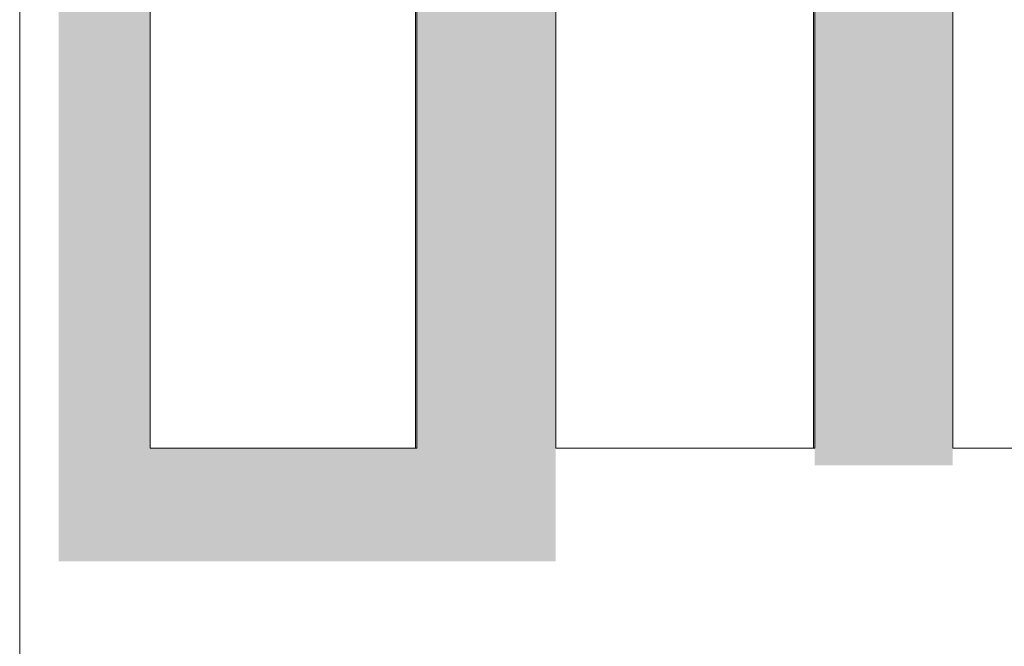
# Model space of a CAD drawing. Header units: millimetres. Extents: x 98865 to 469195, y -12752 to 43452.
# Tile 78 of 98: x 327193 to 342283, y 138 to 9743. Entities that reach past the tile are written whole.
import ezdxf

# ---------------------------------------------------------------- set-up
doc = ezdxf.new("R2010")
doc.units = ezdxf.units.MM
doc.header["$LTSCALE"] = 0.05
doc.layers.get('0').update_dxf_attribs({"lineweight": 0})

# ---------------------------------------------------------------- blocks, each defined once
blk = doc.blocks.new('rbrb')
at = {"lineweight": 0, "elevation": -90332}
for points in [[(329193, 3175), (333279, 3175), (333279, 19880), (329193, 19880)], [(333260, 19880), (333279, 19880), (333279, 3175), (333260, 3175)], [(335408, 3175), (339377, 3175), (339377, 19880), (335408, 19880)], [(339357, 19880), (339377, 19880), (339377, 3175), (339357, 3175)], [(341493, 3175), (345438, 3175), (345438, 19880), (341493, 19880)]]:
    blk.add_lwpolyline(points, close=True, dxfattribs=at)

msp = doc.modelspace()

# ---------------------------------------------------------------- hatches: boundary and pattern name
at = {"true_color": 0xffffff}
h = msp.add_hatch(color=7, dxfattribs=at)
h.dxf.hatch_style = 1
h.paths.add_polyline_path([(339376.8, 20289), (339376.8, 2913.1), (341493.3, 2913.1), (341493.3, 20289)])
h.paths.add_polyline_path([(357445.3, 2961), (357991.2, 2961), (357991.2, 20184.4), (357445.3, 20184.4)])
h.paths.add_polyline_path([(447312.4, 3175.3), (443976.5, 3175.3), (443976.5, 19880), (447312.4, 19880)], flags=16)
h.paths.add_polyline_path([(373318.6, 2504.1), (373318.6, 19996.3), (371926.5, 19996.3), (371926.5, 2504.1)])
h.paths.add_polyline_path([(435535.7, 20592.4), (434706.1, 20592.4), (434706.1, 2644.3), (435535.7, 2644.3)])
h.paths.add_polyline_path([(428506.1, 1533), (430606.1, 1533), (430606.1, 20981.1), (428506.1, 20981.1)])
h.paths.add_polyline_path([(422306.1, 2443.6), (424406.1, 2443.6), (424406.1, 20163.5), (422306.1, 20163.5)])
h.paths.add_polyline_path([(416106.1, 2747.8), (418206.1, 2747.8), (418206.1, 20508.7), (416106.1, 20508.7)])
h.paths.add_polyline_path([(409906.1, 1985.4), (412006.1, 1985.4), (412006.1, 20150.6), (409906.1, 20150.6)])
h.paths.add_polyline_path([(404541.7, 1986.6), (405806.1, 1986.6), (405806.1, 20273.4), (404541.7, 20273.4)])
h.paths.add_polyline_path([(401606.3, 2033.2), (402427.3, 2033.2), (402427.3, 20098.2), (401606.3, 20098.2)])
h.paths.add_polyline_path([(347540.9, 2994), (347540.9, 20394.8), (345437.7, 20394.8), (345437.7, 2994)])
h.paths.add_polyline_path([(360509.3, 2739.3), (360826.5, 2739.3), (360826.5, 20037), (360509.3, 20037)])
h.paths.add_polyline_path([(378626.5, 2897.8), (379362.1, 2897.8), (379362.1, 20361.8), (378626.5, 20361.8)])
h.paths.add_polyline_path([(351460.9, 20198.5), (351460.9, 2908.2), (353551.1, 2908.2), (353551.1, 20198.5)])
h.paths.add_polyline_path([(448361.4, 20927.2), (448361.4, 21178.4), (443443.8, 21178.4), (443443.8, 20632.9), (442075, 20632.9), (442075, 2444), (442630.1, 2444), (442630.1, 1218.4), (449181.2, 1218.4), (449181.2, 2505.8), (449181.2, 3175.3), (449181.2, 20927.2)])
h = msp.add_hatch(color=7, dxfattribs=at)
h.dxf.hatch_style = 1
h.paths.add_polyline_path([(335407.8, 20929.5), (327788.4, 20929.5), (327788.4, 1441.2), (335407.8, 1441.2)])
h.paths.add_polyline_path([(329193.2, 19880), (333278.6, 19880), (333278.6, 3175.3), (329193.2, 3175.3)], flags=16)

# ---------------------------------------------------------------- linework, layer by layer
msp.add_line((327193.3, 22830), (327193.3, -849.9))

# ---------------------------------------------------------------- block references
at = {"color": 7, "lineweight": 0}
msp.add_blockref('rbrb', (0, 0), dxfattribs=at)

doc.saveas('drawing.dxf')
